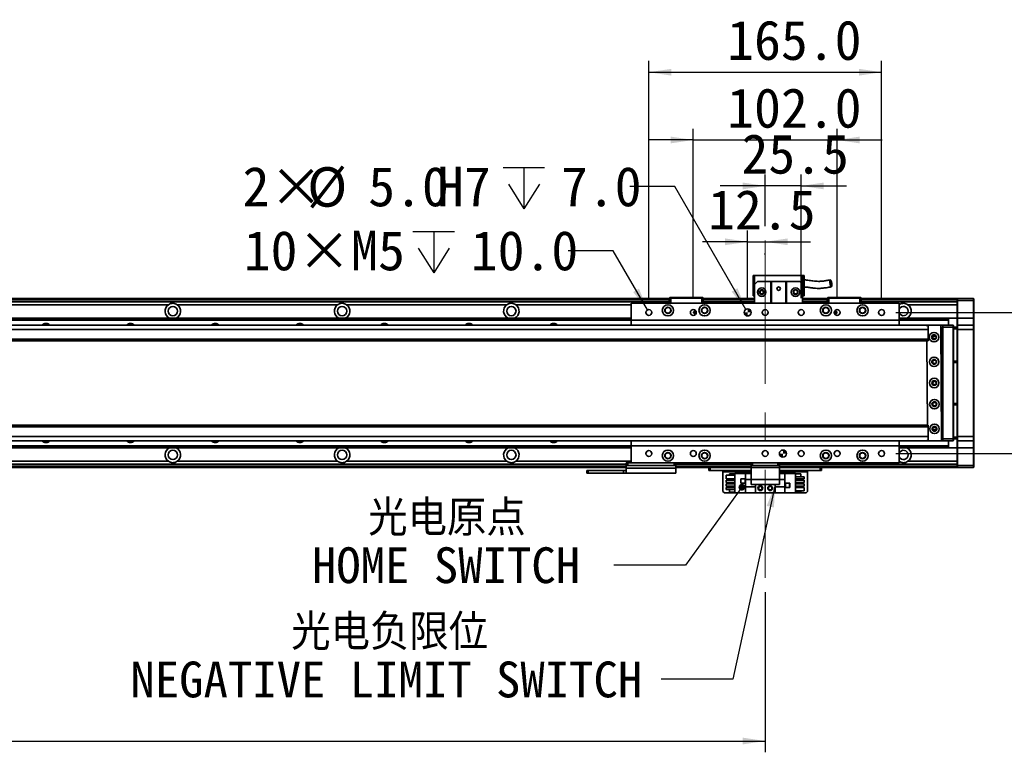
# Model space of a CAD drawing. Header units: millimetres. Extents: x 40 to 3320, y 40 to 2336.
# Tile 8 of 10: x 1868 to 2566, y 1527 to 2046. Entities that reach past the tile are written whole.
import ezdxf

# ---------------------------------------------------------------- set-up
doc = ezdxf.new("R2010")
doc.units = ezdxf.units.MM
doc.header["$LTSCALE"] = 8
doc.linetypes.add('CENTERX2', pattern=[20.32, 12.7, -2.54, 2.54, -2.54])
doc.layers.add('黑色实线', color=7, linetype='Continuous')
doc.styles.add('SLDTEXTSTYLE8', font='txt')
doc.styles.add('SLDTEXTSTYLE9', font='txt', dxfattribs={"bigfont": 'bigfont'})
doc.dimstyles.new('SLDDIMSTYLE0', dxfattribs={"dimtxt": 28, "dimasz": 16, "dimexe": 0, "dimexo": 0.0625, "dimgap": 7, "dimtad": 2, "dimdec": 1, "dimrnd": 1e-09, "dimzin": 4, "dimdsep": 46, "dimtxsty": 'SLDTEXTSTYLE8', "dimsah": 1, "dimcen": 0.09, "dimadec": 0, "dimazin": 1, "dimtfac": 1, "dimtdec": 1, "dimtmove": 0, "dimatfit": 0, "dimfxl": 0, "dimfrac": 2, "dimtolj": 1, "dimtzin": 12, "dimarcsym": 0})
doc.dimstyles.new('SLDDIMSTYLE1', dxfattribs={"dimtxt": 28, "dimasz": 16, "dimexe": 0, "dimexo": 0.0625, "dimgap": 7, "dimtad": 2, "dimdec": 1, "dimrnd": 1e-09, "dimzin": 12, "dimdsep": 46, "dimtxsty": 'SLDTEXTSTYLE8', "dimsah": 1, "dimcen": 0.09, "dimadec": 0, "dimazin": 3, "dimtfac": 1, "dimtdec": 1, "dimtmove": 0, "dimatfit": 0, "dimfxl": 0, "dimfrac": 2, "dimtolj": 1, "dimtzin": 12, "dimarcsym": 0})
doc.dimstyles.new('SLDDIMSTYLE2', dxfattribs={"dimtxt": 0.18, "dimasz": 4.8, "dimexe": 0, "dimexo": 0.0625, "dimgap": 0, "dimtad": 0, "dimtih": 1, "dimtoh": 1, "dimdec": 0, "dimrnd": 1e-09, "dimzin": 0, "dimdsep": 46, "dimtxsty": 'Standard', "dimblk1": 'DOT', "dimblk2": 'DOT', "dimsah": 1, "dimcen": 0.09, "dimadec": 0, "dimazin": 0, "dimtfac": 4.8, "dimtdec": 0, "dimtofl": 0, "dimtmove": 0, "dimatfit": 3, "dimldrblk": 'DOT', "dimfxl": 0, "dimfrac": 2, "dimtolj": 1, "dimtzin": 0, "dimarcsym": 0})
doc.dimstyles.new('SLDDIMSTYLE3', dxfattribs={"dimtxt": 0.18, "dimasz": 16, "dimexe": 0, "dimexo": 0.0625, "dimgap": 0, "dimtad": 0, "dimtih": 1, "dimtoh": 1, "dimdec": 0, "dimrnd": 1e-09, "dimzin": 0, "dimdsep": 46, "dimtxsty": 'Standard', "dimsah": 1, "dimcen": 0.09, "dimadec": 0, "dimazin": 0, "dimtfac": 16, "dimtdec": 0, "dimtofl": 0, "dimtmove": 0, "dimatfit": 3, "dimfxl": 0, "dimfrac": 2, "dimtolj": 1, "dimtzin": 0, "dimarcsym": 0})
doc.dimstyles.new('SLDDIMSTYLE4', dxfattribs={"dimtxt": 28, "dimasz": 16, "dimexe": 0, "dimexo": 0.0625, "dimgap": 7, "dimtad": 0, "dimtih": 1, "dimtoh": 1, "dimdec": 1, "dimrnd": 1e-09, "dimzin": 4, "dimdsep": 46, "dimtxsty": 'SLDTEXTSTYLE8', "dimsah": 1, "dimcen": 0, "dimadec": 0, "dimazin": 1, "dimtfac": 1, "dimtdec": 1, "dimtofl": 0, "dimtmove": 0, "dimatfit": 3, "dimfxl": 0, "dimfrac": 2, "dimtolj": 1, "dimtzin": 12, "dimarcsym": 0})
doc.dimstyles.new('SLDDIMSTYLE5', dxfattribs={"dimtxt": 28, "dimasz": 16, "dimexe": 0, "dimexo": 0.0625, "dimgap": 7, "dimtad": 0, "dimtih": 1, "dimtoh": 1, "dimdec": 1, "dimrnd": 1e-09, "dimzin": 12, "dimdsep": 46, "dimtxsty": 'SLDTEXTSTYLE8', "dimsah": 1, "dimcen": 0, "dimadec": 0, "dimazin": 3, "dimtfac": 1, "dimtdec": 1, "dimtofl": 0, "dimtmove": 0, "dimatfit": 3, "dimfxl": 0, "dimfrac": 2, "dimtolj": 1, "dimtzin": 12, "dimarcsym": 0})
doc.dimstyles.new('SLDDIMSTYLE6', dxfattribs={"dimtxt": 28, "dimasz": 16, "dimexe": 0, "dimexo": 0.0625, "dimgap": 7, "dimtad": 2, "dimdec": 1, "dimrnd": 1e-09, "dimzin": 4, "dimdsep": 46, "dimtxsty": 'SLDTEXTSTYLE8', "dimsah": 1, "dimcen": 0.09, "dimadec": 0, "dimazin": 1, "dimtfac": 1, "dimtdec": 1, "dimtofl": 0, "dimtmove": 0, "dimatfit": 3, "dimfxl": 0, "dimfrac": 2, "dimtolj": 1, "dimtzin": 12, "dimarcsym": 0})

# ---------------------------------------------------------------- blocks, each defined once
blk = doc.blocks.new('_D_11')
at = {"layer": '黑色实线'}
for p, q in [((2624.53, 1838.7), (2624.53, 1870.7)), ((2489.19, 1838.7), (2632.53, 1838.7)), ((2624.53, 1838.7), (2624.53, 1738.7)), ((2489.19, 1738.7), (2632.53, 1738.7)), ((2624.53, 1738.7), (2624.53, 1706.7))]:
    blk.add_line(p, q, dxfattribs=at)
for points in [[(2624.53, 1838.7), (2626.93, 1854.7), (2622.13, 1854.7)], [(2624.53, 1738.7), (2622.13, 1722.7), (2626.93, 1722.7)]]:
    blk.add_solid(points, dxfattribs=at)
at = {"layer": '黑色实线', "insert": (2587.79, 1744.86), "char_height": 28, "attachment_point": 1, "rotation": 90, "style": 'SLDTEXTSTYLE8'}
blk.add_mtext('100.0', dxfattribs=at)
blk = doc.blocks.new('_D_12')
at = {"layer": '黑色实线'}
for p, q in [((2384.03, 1848.86), (2384.03, 1896.79)), ((2384.03, 1888.79), (2352.03, 1888.79)), ((2384.03, 1888.79), (2396.53, 1888.79)), ((2396.53, 1888.79), (2428.53, 1888.79)), ((2396.53, 1879.49), (2396.53, 1880.79))]:
    blk.add_line(p, q, dxfattribs=at)
for points in [[(2384.03, 1888.79), (2368.03, 1891.19), (2368.03, 1886.39)], [(2396.53, 1888.79), (2412.53, 1886.39), (2412.53, 1891.19)]]:
    blk.add_solid(points, dxfattribs=at)
at = {"layer": '黑色实线', "insert": (2356.02, 1925.53), "char_height": 28, "attachment_point": 1, "style": 'SLDTEXTSTYLE8'}
blk.add_mtext('12.5', dxfattribs=at)
blk = doc.blocks.new('_D_13')
at = {"layer": '黑色实线'}
for p, q in [((2396.53, 1899.81), (2396.53, 1936.4)), ((2422.03, 1848.86), (2422.03, 1936.4)), ((2396.53, 1928.4), (2364.53, 1928.4)), ((2422.03, 1928.4), (2396.53, 1928.4)), ((2422.03, 1928.4), (2454.03, 1928.4))]:
    blk.add_line(p, q, dxfattribs=at)
for points in [[(2396.53, 1928.4), (2380.53, 1930.8), (2380.53, 1926)], [(2422.03, 1928.4), (2438.03, 1926), (2438.03, 1930.8)]]:
    blk.add_solid(points, dxfattribs=at)
at = {"layer": '黑色实线', "insert": (2379.66, 1965.14), "char_height": 28, "attachment_point": 1, "style": 'SLDTEXTSTYLE8'}
blk.add_mtext('25.5', dxfattribs=at)
blk = doc.blocks.new('_D_14')
at = {"layer": '黑色实线'}
for p, q in [((2345.53, 1848.86), (2345.53, 1968.97)), ((2447.53, 1848.86), (2447.53, 1968.97)), ((2345.53, 1960.97), (2313.53, 1960.97)), ((2345.53, 1960.97), (2447.53, 1960.97)), ((2447.53, 1960.97), (2479.53, 1960.97))]:
    blk.add_line(p, q, dxfattribs=at)
for points in [[(2345.53, 1960.97), (2329.53, 1963.37), (2329.53, 1958.57)], [(2447.53, 1960.97), (2463.53, 1958.57), (2463.53, 1963.37)]]:
    blk.add_solid(points, dxfattribs=at)
at = {"layer": '黑色实线', "insert": (2369.55, 1997.71), "char_height": 28, "attachment_point": 1, "style": 'SLDTEXTSTYLE8'}
blk.add_mtext('102.0', dxfattribs=at)
blk = doc.blocks.new('_D_15')
at = {"layer": '黑色实线'}
for p, q in [((2314.03, 1848.86), (2314.03, 2017.01)), ((2479.03, 1848.86), (2479.03, 2017.01)), ((2314.03, 2009.01), (2479.03, 2009.01))]:
    blk.add_line(p, q, dxfattribs=at)
for points in [[(2314.03, 2009.01), (2330.03, 2006.61), (2330.03, 2011.41)], [(2479.03, 2009.01), (2463.03, 2011.41), (2463.03, 2006.61)]]:
    blk.add_solid(points, dxfattribs=at)
at = {"layer": '黑色实线', "insert": (2369.55, 2045.75), "char_height": 28, "attachment_point": 1, "style": 'SLDTEXTSTYLE8'}
blk.add_mtext('165.0', dxfattribs=at)
blk = doc.blocks.new('SW_SYMBOL_HOLE_DEPTH')
at = {"layer": '黑色实线', "color": 0}
for p, q in [((0, 7000), (6400, 7000)), ((3200, 7000), (3200, 600)), ((800, 4440), (3200, 600)), ((5600, 4440), (3200, 600))]:
    blk.add_line(p, q, dxfattribs=at)
blk = doc.blocks.new('_D_18')
at = {"layer": '黑色实线'}
for p, q in [((2332.48, 1927.99), (2300.48, 1927.99)), ((2382.78, 1840.86), (2332.48, 1927.99))]:
    blk.add_line(p, q, dxfattribs=at)
blk.add_solid([(2382.78, 1840.86), (2376.86, 1855.92), (2372.7, 1853.52)], dxfattribs=at)
at = {"layer": '黑色实线', "xscale": 0.004592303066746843, "yscale": 0.004592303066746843, "zscale": 0.004592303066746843}
blk.add_blockref('SW_SYMBOL_HOLE_DEPTH', (2210.73, 1909.33), dxfattribs=at)
at = {"layer": '黑色实线', "char_height": 28, "attachment_point": 1, "style": 'SLDTEXTSTYLE8'}
for s, insert in [('2×', (2025.99, 1941.98)), ('%%c', (2071.8, 1941.7)), ('5.0', (2115.06, 1941.98)), ('H7', (2163.83, 1941.98)), ('7.0', (2251.71, 1941.98))]:
    blk.add_mtext(s, dxfattribs=dict(at, insert=insert))
blk = doc.blocks.new('_D_19')
at = {"layer": '黑色实线'}
for p, q in [((356.53, 1672.79), (356.53, 1526.9)), ((2396.53, 1640.42), (2396.53, 1526.9)), ((356.53, 1534.9), (2396.53, 1534.9))]:
    blk.add_line(p, q, dxfattribs=at)
for points in [[(356.53, 1534.9), (372.53, 1532.5), (372.53, 1537.3)], [(2396.53, 1534.9), (2380.53, 1537.3), (2380.53, 1532.5)]]:
    blk.add_solid(points, dxfattribs=at)
at = {"layer": '黑色实线', "insert": (1316.77, 1571.63), "char_height": 28, "attachment_point": 1, "style": 'SLDTEXTSTYLE8'}
blk.add_mtext('2040.0', dxfattribs=at)
blk = doc.blocks.new('_D_20')
at = {"layer": '黑色实线'}
for p, q in [((2288.74, 1882.5), (2256.74, 1882.5)), ((2312.98, 1840.51), (2288.74, 1882.5))]:
    blk.add_line(p, q, dxfattribs=at)
blk.add_solid([(2312.98, 1840.51), (2307.06, 1855.57), (2302.9, 1853.17)], dxfattribs=at)
at = {"layer": '黑色实线', "xscale": 0.004592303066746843, "yscale": 0.004592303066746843, "zscale": 0.004592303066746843}
blk.add_blockref('SW_SYMBOL_HOLE_DEPTH', (2146.77, 1863.96), dxfattribs=at)
at = {"layer": '黑色实线', "char_height": 28, "attachment_point": 1, "style": 'SLDTEXTSTYLE8'}
for s, insert in [('10×M5', (2026.79, 1896.6)), ('10.0', (2187.75, 1896.6))]:
    blk.add_mtext(s, dxfattribs=dict(at, insert=insert))
blk = doc.blocks.new('SW_NOTE_5')
at = {"layer": '黑色实线', "color": 0, "char_height": 25.4, "attachment_point": 2}
for s, insert, style in [('光电原点', (-118.25, 46.32), 'SLDTEXTSTYLE9'), ('HOME SWITCH', (-118.93, 12.74), 'SLDTEXTSTYLE8')]:
    blk.add_mtext(s, dxfattribs=dict(at, insert=insert, style=style))
blk = doc.blocks.new('_DOT')
at = {"color": 0, "linetype": 'ByBlock', "lineweight": -2}
blk.add_line((-0.5, 0), (-1, 0), dxfattribs=at)
at = {"color": 0, "linetype": 'ByBlock', "const_width": 0.5}
blk.add_lwpolyline([(-0.25, 0, 1), (0.25, 0, 1)], format="xyb", close=True, dxfattribs=at)
blk = doc.blocks.new('SW_NOTE_6')
at = {"layer": '黑色实线', "color": 0, "char_height": 25.4, "attachment_point": 2}
for s, insert, style in [('光电负限位', (-192.57, 46.11), 'SLDTEXTSTYLE9'), ('NEGATIVE LIMIT SWITCH', (-194.93, 12.52), 'SLDTEXTSTYLE8')]:
    blk.add_mtext(s, dxfattribs=dict(at, insert=insert, style=style))
blk = doc.blocks.new('SW_DOWELSYMBOL_2')
at = {"linetype": 'Continuous', "lineweight": 18}
h = blk.add_hatch(color=0, dxfattribs=at)
edge = h.paths.add_edge_path(flags=0)
edge.add_arc((0, 0), 2.5, 180, 270)
edge.add_line((0, -2.5), (0, 0))
edge.add_line((0, 0), (-2.5, 0))
h = blk.add_hatch(color=0, dxfattribs=at)
edge = h.paths.add_edge_path(flags=0)
edge.add_arc((0, 0), 2.5, 0, 90)
edge.add_line((0, 2.5), (0, 0))
edge.add_line((0, 0), (2.5, 0))
at = {"layer": '黑色实线', "color": 0}
blk.add_circle((0, 0), 2.5, dxfattribs=at)
blk = doc.blocks.new('SW_DOWELSYMBOL_3')
at = {"linetype": 'Continuous', "lineweight": 18}
h = blk.add_hatch(color=0, dxfattribs=at)
edge = h.paths.add_edge_path(flags=0)
edge.add_arc((0, 0), 2.5, 180, 270)
edge.add_line((0, -2.5), (0, 0))
edge.add_line((0, 0), (-2.5, 0))
h = blk.add_hatch(color=0, dxfattribs=at)
edge = h.paths.add_edge_path(flags=0)
edge.add_arc((0, 0), 2.5, 0, 90)
edge.add_line((0, 2.5), (0, 0))
edge.add_line((0, 0), (2.5, 0))
at = {"layer": '黑色实线', "color": 0}
blk.add_circle((0, 0), 2.5, dxfattribs=at)

msp = doc.modelspace()

# ---------------------------------------------------------------- linework, layer by layer
at = {"color": 7, "linetype": 'Continuous', "lineweight": 35}
for p, q in [((2388.03, 1865), (2389.03, 1865)), ((2388.03, 1865), (2388.03, 1850.6)), ((2389.03, 1858.6), (2389.03, 1865)), ((2389.03, 1865), (2423.03, 1865)), ((2423.03, 1865), (2424.03, 1865)), ((2423.03, 1865), (2423.03, 1858.6)), ((2424.03, 1850.6), (2424.03, 1865)), ((2391.03, 1860.6), (2389.03, 1858.6)), ((2389.03, 1858.6), (2389.03, 1845.2)), ((2391.03, 1860.6), (2400.53, 1860.6)), ((2400.53, 1845.2), (2400.53, 1860.6)), ((2400.53, 1860.6), (2401.03, 1860.6)), ((2401.03, 1860.6), (2401.03, 1845.2)), ((2411.03, 1860.6), (2401.03, 1860.6)), ((2411.03, 1845.2), (2411.03, 1860.6)), ((2411.03, 1860.6), (2411.53, 1860.6)), ((2411.53, 1860.6), (2411.53, 1845.2)), ((2411.53, 1860.6), (2421.03, 1860.6)), ((2423.03, 1858.6), (2421.03, 1860.6)), ((2423.03, 1858.6), (2423.03, 1845.2)), ((2388.03, 1850.6), (2389.03, 1850.6)), ((2423.03, 1850.6), (2424.03, 1850.6)), ((2328.53, 1848.7), (424.53, 1848.7)), ((424.53, 1848.5), (2328.53, 1848.5)), ((424.53, 1848.3), (2328.53, 1848.3)), ((2328.53, 1848.2), (424.53, 1848.2)), ((2328.53, 1846.19), (424.53, 1846.19)), ((1973.36, 1844.19), (1859.7, 1844.19)), ((2093.36, 1844.19), (1979.7, 1844.19)), ((2213.36, 1844.19), (2099.7, 1844.19)), ((2491.53, 1845.2), (2301.53, 1845.2)), ((2301.53, 1845.2), (2301.53, 1833.2)), ((2328.53, 1848.9), (2328.83, 1849.2)), ((2328.53, 1845.2), (2328.53, 1848.9)), ((2329.53, 1848.9), (2328.53, 1848.9)), ((2328.83, 1849.2), (2329.65, 1849.2)), ((2329.53, 1848.9), (2329.65, 1849.2)), ((2351.53, 1848.9), (2329.53, 1848.9)), ((2329.53, 1848.9), (2329.53, 1845.2)), ((2329.65, 1849.2), (2351.41, 1849.2)), ((2351.41, 1849.2), (2352.23, 1849.2)), ((2351.53, 1848.9), (2351.41, 1849.2)), ((2351.53, 1845.2), (2351.53, 1848.9)), ((2352.53, 1848.9), (2351.53, 1848.9)), ((2352.23, 1849.2), (2352.53, 1848.9)), ((2352.53, 1848.9), (2352.53, 1845.2)), ((2389.03, 1848.7), (2352.53, 1848.7)), ((2352.53, 1848.5), (2389.03, 1848.5)), ((2352.53, 1848.3), (2389.03, 1848.3)), ((2389.03, 1848.2), (2352.53, 1848.2)), ((2389.03, 1846.19), (2352.53, 1846.19)), ((2440.53, 1848.7), (2423.03, 1848.7)), ((2423.03, 1848.5), (2440.53, 1848.5)), ((2423.03, 1848.3), (2440.53, 1848.3)), ((2440.53, 1848.2), (2423.03, 1848.2)), ((2440.53, 1846.19), (2423.03, 1846.19)), ((2440.53, 1848.9), (2440.83, 1849.2)), ((2440.53, 1845.2), (2440.53, 1848.9)), ((2441.53, 1848.9), (2440.53, 1848.9)), ((2440.83, 1849.2), (2441.65, 1849.2)), ((2441.53, 1848.9), (2441.65, 1849.2)), ((2441.53, 1848.9), (2441.53, 1845.2)), ((2463.53, 1848.9), (2441.53, 1848.9)), ((2441.65, 1849.2), (2463.41, 1849.2)), ((2463.53, 1848.9), (2463.41, 1849.2)), ((2463.41, 1849.2), (2464.23, 1849.2)), ((2463.53, 1845.2), (2463.53, 1848.9)), ((2464.53, 1848.9), (2463.53, 1848.9)), ((2464.23, 1849.2), (2464.53, 1848.9)), ((2464.53, 1848.9), (2464.53, 1845.2)), ((2532.53, 1848.7), (2464.53, 1848.7)), ((2532.53, 1848.2), (2464.53, 1848.2)), ((2532.53, 1846.19), (2464.53, 1846.19)), ((2491.53, 1845.2), (2491.53, 1833.2)), ((2532.53, 1844.19), (2497.7, 1844.19)), ((2532.53, 1848.7), (2532.53, 1848.4)), ((2532.53, 1848.4), (2532.83, 1848.7)), ((2532.53, 1847.2), (2532.53, 1848.4)), ((2532.53, 1847.2), (2532.83, 1847.2)), ((2532.53, 1834.7), (2532.53, 1847.2)), ((2532.83, 1848.7), (2532.83, 1847.2)), ((2532.83, 1848.7), (2544.23, 1848.7)), ((2544.23, 1847.2), (2532.83, 1847.2)), ((2532.83, 1847.2), (2532.83, 1834.7)), ((2544.23, 1847.2), (2544.23, 1848.7)), ((2544.23, 1848.7), (2544.53, 1848.4)), ((2544.23, 1847.2), (2544.53, 1847.2)), ((2544.23, 1834.7), (2544.23, 1847.2)), ((2544.53, 1848.4), (2544.53, 1847.2)), ((2544.53, 1847.2), (2544.53, 1834.7)), ((2512.03, 1829.7), (241.03, 1829.7)), ((451.53, 1834.69), (2301.53, 1834.69)), ((451.53, 1834.4), (2301.53, 1834.4)), ((451.53, 1833.5), (2301.53, 1833.5)), ((451.53, 1833.21), (2301.53, 1833.21)), ((2491.53, 1833.2), (2301.53, 1833.2)), ((2301.53, 1833.2), (2301.53, 1829.7)), ((2491.53, 1835.09), (2492.25, 1834.69)), ((2491.53, 1834.69), (2526.53, 1834.69)), ((2491.53, 1834.4), (2526.53, 1834.4)), ((2491.53, 1833.5), (2526.53, 1833.5)), ((2491.53, 1833.21), (2526.53, 1833.21)), ((2491.53, 1833.2), (2491.53, 1829.7)), ((2511.63, 1829.67), (2511.14, 1829.17)), ((2511.14, 1829.17), (2511.14, 1829.06)), ((2520.63, 1829.72), (2511.63, 1829.67)), ((2512.03, 1829.7), (2512.03, 1829.67)), ((2512.03, 1829.06), (2512.03, 1826.7)), ((2512.33, 1829.7), (2512.31, 1829.67)), ((2512.33, 1829.67), (2512.33, 1829.7)), ((2512.33, 1829.7), (2516.33, 1829.7)), ((2521.14, 1829.22), (2520.63, 1829.72)), ((2520.66, 1829.7), (2522.53, 1829.7)), ((2522.53, 1829.4), (2520.96, 1829.4)), ((2521.57, 1748.22), (2521.14, 1829.22)), ((2522.53, 1828.2), (2522.53, 1829.7)), ((2522.53, 1829.7), (2529.73, 1829.7)), ((2532.53, 1834.69), (2526.53, 1834.69)), ((2526.53, 1834.69), (2526.53, 1834.4)), ((2526.53, 1834.4), (2526.53, 1833.5)), ((2526.53, 1833.5), (2526.53, 1833.21)), ((2526.53, 1833.21), (2526.53, 1829.7)), ((2529.73, 1828.2), (2529.73, 1829.7)), ((2530.03, 1829.4), (2529.73, 1829.7)), ((2530.03, 1829.4), (2530.03, 1828.2)), ((2532.53, 1834.7), (2532.83, 1834.7)), ((2532.53, 1829.4), (2532.53, 1834.7)), ((2532.83, 1829.7), (2532.53, 1829.4)), ((2532.53, 1826.7), (2532.53, 1829.4)), ((2532.83, 1834.7), (2532.83, 1829.7)), ((2532.83, 1834.7), (2544.23, 1834.7)), ((2532.83, 1829.7), (2532.83, 1826.7)), ((2532.83, 1829.7), (2544.23, 1829.7)), ((2544.23, 1829.7), (2544.23, 1834.7)), ((2544.23, 1834.7), (2544.53, 1834.7)), ((2544.23, 1826.7), (2544.23, 1829.7)), ((2544.23, 1829.7), (2544.53, 1829.4)), ((2544.53, 1834.7), (2544.53, 1829.4)), ((2544.53, 1829.4), (2544.53, 1826.7)), ((2512.03, 1826.7), (241.03, 1826.7)), ((2512.03, 1826.7), (2512.03, 1819.7)), ((2516.53, 1822.8), (2516.82, 1822.77)), ((2522.03, 1827.7), (2521.15, 1827.7)), ((2522.03, 1749.7), (2522.03, 1827.7)), ((2529.73, 1828.2), (2522.53, 1828.2)), ((2522.53, 1749.2), (2522.53, 1828.2)), ((2529.73, 1749.2), (2529.73, 1828.2)), ((2530.03, 1828.2), (2529.73, 1828.2)), ((2530.03, 1828.2), (2530.03, 1749.2)), ((2530.03, 1828.2), (2532.53, 1828.2)), ((2532.53, 1827.2), (2530.03, 1827.2)), ((2532.83, 1826.7), (2532.53, 1826.7)), ((2532.53, 1750.7), (2532.53, 1826.7)), ((2544.23, 1826.7), (2532.83, 1826.7)), ((2532.83, 1826.7), (2532.83, 1750.7)), ((2544.23, 1750.7), (2544.23, 1826.7)), ((2544.23, 1826.7), (2544.53, 1826.7)), ((2544.53, 1826.7), (2544.53, 1750.7)), ((2512.03, 1819.7), (241.03, 1819.7)), ((241.03, 1818.7), (2512.03, 1818.7)), ((2511.19, 1818.7), (2511.52, 1758.7)), ((2512.03, 1819.7), (2512.03, 1818.7)), ((2517.68, 1821.7), (2515.38, 1821.7)), ((2516.53, 1805.3), (2517.04, 1805.21)), ((2530.03, 1804.2), (2532.53, 1804.2)), ((2532.53, 1803.2), (2530.03, 1803.2)), ((2530.03, 1774.2), (2532.53, 1774.2)), ((2532.53, 1773.2), (2530.03, 1773.2)), ((2512.03, 1758.7), (241.03, 1758.7)), ((2512.03, 1757.7), (241.03, 1757.7)), ((2512.03, 1758.7), (2512.03, 1757.7)), ((2512.03, 1757.7), (2512.03, 1750.7)), ((2515.38, 1755.7), (2517.68, 1755.7)), ((2512.03, 1750.7), (241.03, 1750.7)), ((2512.03, 1747.7), (241.03, 1747.7)), ((2301.53, 1747.7), (2301.53, 1744.2)), ((2491.53, 1747.7), (2491.53, 1744.2)), ((2511.57, 1748.33), (2511.57, 1748.17)), ((2511.57, 1748.17), (2512.08, 1747.67)), ((2512.03, 1750.7), (2512.03, 1748.33)), ((2512.03, 1747.72), (2512.03, 1747.7)), ((2512.08, 1747.67), (2521.08, 1747.72)), ((2522.53, 1747.7), (2516.55, 1747.7)), ((2521.08, 1747.72), (2521.57, 1748.22)), ((2521.35, 1748), (2522.53, 1748)), ((2521.56, 1749.7), (2522.03, 1749.7)), ((2522.53, 1749.2), (2529.73, 1749.2)), ((2522.53, 1747.7), (2522.53, 1749.2)), ((2529.73, 1747.7), (2522.53, 1747.7)), ((2526.53, 1747.7), (2526.53, 1744.19)), ((2530.03, 1749.2), (2529.73, 1749.2)), ((2529.73, 1747.7), (2529.73, 1749.2)), ((2530.03, 1748), (2529.73, 1747.7)), ((2530.03, 1750.2), (2532.53, 1750.2)), ((2530.03, 1749.2), (2530.03, 1748)), ((2532.53, 1749.2), (2530.03, 1749.2)), ((2532.83, 1750.7), (2532.53, 1750.7)), ((2532.53, 1748), (2532.53, 1750.7)), ((2532.83, 1747.7), (2532.53, 1748)), ((2532.53, 1742.7), (2532.53, 1748)), ((2532.83, 1750.7), (2544.23, 1750.7)), ((2532.83, 1750.7), (2532.83, 1747.7)), ((2544.23, 1747.7), (2532.83, 1747.7)), ((2532.83, 1747.7), (2532.83, 1742.7)), ((2544.23, 1750.7), (2544.53, 1750.7)), ((2544.23, 1747.7), (2544.23, 1750.7)), ((2544.23, 1747.7), (2544.53, 1748)), ((2544.23, 1742.7), (2544.23, 1747.7)), ((2544.53, 1750.7), (2544.53, 1748)), ((2544.53, 1748), (2544.53, 1742.7)), ((451.53, 1744.19), (2301.53, 1744.19)), ((451.53, 1743.89), (2301.53, 1743.89)), ((451.53, 1742.99), (2301.53, 1742.99)), ((451.53, 1742.7), (2301.53, 1742.7)), ((2491.53, 1744.2), (2301.53, 1744.2)), ((2301.53, 1744.2), (2301.53, 1732.2)), ((2491.53, 1744.2), (2491.53, 1732.2)), ((2491.53, 1744.19), (2526.53, 1744.19)), ((2491.53, 1743.89), (2526.53, 1743.89)), ((2491.53, 1742.99), (2526.53, 1742.99)), ((2491.53, 1742.31), (2492.25, 1742.7)), ((2491.53, 1742.7), (2526.53, 1742.7)), ((2526.53, 1744.19), (2526.53, 1743.89)), ((2526.53, 1743.89), (2526.53, 1742.99)), ((2526.53, 1742.99), (2526.53, 1742.7)), ((2532.53, 1742.7), (2526.53, 1742.7)), ((2532.83, 1742.7), (2532.53, 1742.7)), ((2532.53, 1730.2), (2532.53, 1742.7)), ((2532.83, 1742.7), (2544.23, 1742.7)), ((2532.83, 1742.7), (2532.83, 1730.2)), ((2544.53, 1742.7), (2544.23, 1742.7)), ((2544.23, 1730.2), (2544.23, 1742.7)), ((2544.53, 1742.7), (2544.53, 1730.2)), ((1973.36, 1733.2), (1859.7, 1733.2)), ((2093.36, 1733.2), (1979.7, 1733.2)), ((2213.36, 1733.2), (2099.7, 1733.2)), ((2298.03, 1730.2), (2298.03, 1732.2)), ((2298.03, 1732.2), (2299.03, 1732.2)), ((2299.03, 1732.2), (2299.03, 1730.2)), ((2299.03, 1732.2), (2301.53, 1732.2)), ((2491.53, 1732.2), (2301.53, 1732.2)), ((2332.03, 1730.2), (2332.03, 1732.2)), ((2333.03, 1732.2), (2333.03, 1730.2)), ((2386.53, 1730.2), (2386.53, 1732.2)), ((2387.53, 1732.2), (2387.53, 1730.2)), ((2405.53, 1730.2), (2405.53, 1732.2)), ((2406.53, 1732.2), (2406.53, 1730.2)), ((2532.53, 1733.2), (2497.7, 1733.2)), ((2298.03, 1731.2), (457.03, 1731.2)), ((2298.03, 1728.7), (457.03, 1728.7)), ((2270.03, 1724.7), (2270.03, 1726.7)), ((2270.03, 1726.7), (2271.03, 1726.7)), ((2271.03, 1724.7), (2270.03, 1724.7)), ((2271.03, 1726.7), (2271.03, 1724.7)), ((2271.03, 1726.7), (2296.03, 1726.7)), ((2271.03, 1724.7), (2296.03, 1724.7)), ((2296.03, 1724.7), (2296.03, 1726.7)), ((2296.03, 1726.7), (2298.03, 1726.7)), ((2298.03, 1724.7), (2296.03, 1724.7)), ((2299.03, 1730.2), (2298.03, 1730.2)), ((2298.03, 1728.36), (2298.03, 1730.2)), ((2298.03, 1728.36), (2333.03, 1728.36)), ((2298.03, 1724.7), (2298.03, 1728.36)), ((2333.03, 1724.7), (2298.03, 1724.7)), ((2299.03, 1730.2), (2332.03, 1730.2)), ((2333.03, 1730.2), (2332.03, 1730.2)), ((2386.53, 1731.2), (2333.03, 1731.2)), ((2333.03, 1730.2), (2333.03, 1728.36)), ((2386.53, 1728.7), (2333.03, 1728.7)), ((2333.03, 1728.36), (2333.03, 1724.7)), ((2356.53, 1726.7), (2356.53, 1728.7)), ((2357.53, 1726.7), (2356.53, 1726.7)), ((2357.53, 1728.7), (2357.53, 1726.7)), ((2386.53, 1726.7), (2357.53, 1726.7)), ((2366.53, 1726.7), (2366.53, 1725.7)), ((2366.53, 1711.9), (2366.53, 1725.7)), ((2375.03, 1710.9), (2375.03, 1724.5)), ((2375.03, 1724.5), (2382.58, 1724.5)), ((2382.58, 1724.5), (2382.58, 1720.2)), ((2386.53, 1724.5), (2382.58, 1724.5)), ((2387.53, 1730.2), (2386.53, 1730.2)), ((2386.53, 1728.7), (2386.53, 1730.2)), ((2406.53, 1728.7), (2386.53, 1728.7)), ((2386.53, 1728.7), (2386.53, 1720.2)), ((2405.53, 1730.2), (2387.53, 1730.2)), ((2406.53, 1730.2), (2405.53, 1730.2)), ((2532.53, 1731.2), (2406.53, 1731.2)), ((2406.53, 1730.2), (2406.53, 1728.7)), ((2532.53, 1728.7), (2406.53, 1728.7)), ((2406.53, 1728.7), (2406.53, 1720.2)), ((2435.53, 1726.7), (2406.53, 1726.7)), ((2410.48, 1724.5), (2406.53, 1724.5)), ((2410.48, 1720.2), (2410.48, 1724.5)), ((2418.03, 1724.5), (2410.48, 1724.5)), ((2418.03, 1724.5), (2418.03, 1710.9)), ((2426.53, 1725.7), (2426.53, 1726.7)), ((2426.53, 1725.7), (2426.53, 1711.9)), ((2435.53, 1726.7), (2435.53, 1728.7)), ((2436.53, 1726.7), (2435.53, 1726.7)), ((2436.53, 1728.7), (2436.53, 1726.7)), ((2532.83, 1730.2), (2532.53, 1730.2)), ((2532.53, 1729), (2532.53, 1730.2)), ((2532.53, 1729), (2532.53, 1728.7)), ((2532.83, 1728.7), (2532.53, 1729)), ((2532.83, 1730.2), (2544.23, 1730.2)), ((2532.83, 1730.2), (2532.83, 1728.7)), ((2544.23, 1728.7), (2532.83, 1728.7)), ((2544.53, 1730.2), (2544.23, 1730.2)), ((2544.23, 1728.7), (2544.23, 1730.2)), ((2544.53, 1729), (2544.23, 1728.7)), ((2544.53, 1730.2), (2544.53, 1729)), ((2368.83, 1720.76), (2368.83, 1723.26)), ((2368.83, 1723.26), (2375.03, 1723.26)), ((2368.83, 1720.76), (2375.03, 1720.76)), ((2368.83, 1718.22), (2368.83, 1719.72)), ((2368.83, 1719.72), (2375.03, 1719.72)), ((2368.83, 1718.22), (2375.03, 1718.22)), ((2371.23, 1723.26), (2371.23, 1724.2)), ((2371.23, 1724.2), (2375.03, 1724.2)), ((2371.23, 1719.72), (2371.23, 1720.76)), ((2371.23, 1717.18), (2371.23, 1718.22)), ((2382.33, 1720.8), (2379.13, 1720.8)), ((2379.13, 1720.8), (2379.13, 1717.6)), ((2379.13, 1717.6), (2382.33, 1717.6)), ((2379.23, 1720.7), (2379.23, 1717.7)), ((2382.23, 1720.7), (2379.23, 1720.7)), ((2379.23, 1717.7), (2382.23, 1717.7)), ((2382.23, 1717.7), (2382.23, 1720.7)), ((2382.33, 1717.6), (2382.33, 1720.8)), ((2386.53, 1720.2), (2382.58, 1720.2)), ((2382.58, 1715.2), (2382.58, 1720.2)), ((2386.53, 1720.2), (2406.53, 1720.2)), ((2386.53, 1716.7), (2386.53, 1720.2)), ((2410.48, 1720.2), (2406.53, 1720.2)), ((2406.53, 1720.2), (2406.53, 1716.7)), ((2410.48, 1720.2), (2410.48, 1715.2)), ((2413.93, 1717.8), (2410.73, 1717.8)), ((2410.73, 1717.8), (2410.73, 1714.6)), ((2410.83, 1717.7), (2410.83, 1714.7)), ((2413.83, 1717.7), (2410.83, 1717.7)), ((2413.83, 1714.7), (2413.83, 1717.7)), ((2413.93, 1714.6), (2413.93, 1717.8)), ((2421.83, 1724.2), (2418.03, 1724.2)), ((2424.23, 1722.26), (2418.03, 1722.26)), ((2424.23, 1720.76), (2418.03, 1720.76)), ((2424.23, 1719.72), (2418.03, 1719.72)), ((2424.23, 1718.22), (2418.03, 1718.22)), ((2421.83, 1724.2), (2421.83, 1722.26)), ((2421.83, 1720.76), (2421.83, 1719.72)), ((2421.83, 1718.22), (2421.83, 1717.18)), ((2424.23, 1722.26), (2424.23, 1720.76)), ((2424.23, 1719.72), (2424.23, 1718.22)), ((2366.53, 1711.9), (2367.53, 1710.9)), ((2375.03, 1710.9), (2367.53, 1710.9)), ((2368.83, 1717.18), (2375.03, 1717.18)), ((2368.83, 1715.68), (2368.83, 1717.18)), ((2368.83, 1715.68), (2375.03, 1715.68)), ((2368.83, 1714.64), (2375.03, 1714.64)), ((2368.83, 1713.14), (2368.83, 1714.64)), ((2368.83, 1713.14), (2375.03, 1713.14)), ((2371.23, 1714.64), (2371.23, 1715.68)), ((2371.23, 1711.2), (2371.23, 1713.14)), ((2371.23, 1711.2), (2375.03, 1711.2)), ((2375.03, 1710.9), (2382.58, 1710.9)), ((2382.58, 1715.2), (2389.53, 1715.2)), ((2382.58, 1715.2), (2382.58, 1710.9)), ((2382.58, 1710.9), (2389.53, 1710.9)), ((2406.53, 1716.7), (2386.53, 1716.7)), ((2389.53, 1716.7), (2389.53, 1715.2)), ((2389.53, 1710.9), (2389.53, 1715.2)), ((2396.53, 1710.9), (2389.53, 1710.9)), ((2396.53, 1716.7), (2396.53, 1710.9)), ((2396.53, 1710.9), (2403.53, 1710.9)), ((2403.53, 1715.2), (2403.53, 1716.7)), ((2403.53, 1715.2), (2410.48, 1715.2)), ((2403.53, 1715.2), (2403.53, 1710.9)), ((2403.53, 1710.9), (2410.48, 1710.9)), ((2410.48, 1710.9), (2410.48, 1715.2)), ((2418.03, 1710.9), (2410.48, 1710.9)), ((2410.73, 1714.6), (2413.93, 1714.6)), ((2410.83, 1714.7), (2413.83, 1714.7)), ((2424.23, 1717.18), (2418.03, 1717.18)), ((2424.23, 1715.68), (2418.03, 1715.68)), ((2424.23, 1714.64), (2418.03, 1714.64)), ((2424.23, 1712.14), (2418.03, 1712.14)), ((2421.83, 1711.2), (2418.03, 1711.2)), ((2425.53, 1710.9), (2418.03, 1710.9)), ((2421.83, 1715.68), (2421.83, 1714.64)), ((2421.83, 1712.14), (2421.83, 1711.2)), ((2424.23, 1717.18), (2424.23, 1715.68)), ((2424.23, 1714.64), (2424.23, 1712.14)), ((2425.53, 1710.9), (2426.53, 1711.9))]:
    msp.add_line(p, q, dxfattribs=at)
at = {"color": 8, "linetype": 'Continuous', "lineweight": 35}
for p, q in [((2328.53, 1847.7), (424.53, 1847.7)), ((2301.53, 1844.19), (2219.7, 1844.19)), ((2389.03, 1847.7), (2352.53, 1847.7)), ((2440.53, 1847.7), (2423.03, 1847.7)), ((2532.53, 1847.7), (2464.53, 1847.7)), ((2301.53, 1733.2), (2219.7, 1733.2)), ((2298.03, 1729.7), (457.03, 1729.7)), ((2386.53, 1729.7), (2333.03, 1729.7)), ((2366.53, 1725.7), (2386.53, 1725.7)), ((2532.53, 1729.7), (2406.53, 1729.7)), ((2406.53, 1725.7), (2426.53, 1725.7))]:
    msp.add_line(p, q, dxfattribs=at)
at = {"color": 7, "linetype": 'Continuous', "lineweight": 35, "flags": 128}
msp.add_lwpolyline([(2516.53, 1790.3), (2517.14, 1790.17), (2517.38, 1790.05)], dxfattribs=at)
at = {"color": 7, "linetype": 'Continuous', "lineweight": 35}
for centre, radius in [((2394.03, 1853.1), 3), ((2394.03, 1853.1), 1.7), ((2394.03, 1853.1), 1.6), ((2406.03, 1855.6), 1.25), ((2418.03, 1853.1), 3), ((2418.03, 1853.1), 1.7), ((2418.03, 1853.1), 1.6), ((1976.53, 1839.7), 3.3), ((2096.53, 1839.7), 3.3), ((2216.53, 1839.7), 3.3), ((2327.53, 1840.2), 4), ((2353.53, 1840.2), 4), ((2439.53, 1840.2), 4), ((2465.53, 1840.2), 4), ((2314.03, 1838.7), 2.1), ((2327.53, 1840.2), 2.25), ((2327.53, 1840.2), 2), ((2345.53, 1838.7), 2.1), ((2353.53, 1840.2), 2.25), ((2353.53, 1840.2), 2), ((2384.03, 1838.7), 2.5), ((2396.53, 1838.7), 2.1), ((2422.03, 1838.7), 2.1), ((2439.53, 1840.2), 2.25), ((2439.53, 1840.2), 2), ((2447.53, 1838.7), 2.1), ((2465.53, 1840.2), 2.25), ((2465.53, 1840.2), 2), ((2479.03, 1838.7), 2.1), ((2516.18, 1821.19), 3.36), ((2516.18, 1821.19), 1.7), ((2516.53, 1821.2), 1.25), ((2516.27, 1803.69), 3.36), ((2516.27, 1803.69), 1.7), ((2516.53, 1803.7), 1.25), ((2516.36, 1788.7), 3.36), ((2516.36, 1788.7), 1.7), ((2516.53, 1788.7), 1.25), ((2516.44, 1773.7), 3.36), ((2516.44, 1773.7), 1.7), ((2516.53, 1773.7), 1.6), ((2516.53, 1773.7), 1.25), ((2516.53, 1756.2), 3.36), ((2516.53, 1756.2), 1.7), ((2516.53, 1756.2), 1.6), ((2516.53, 1756.2), 1.25), ((1976.53, 1737.7), 3.3), ((2096.53, 1737.7), 3.3), ((2216.53, 1737.7), 3.3), ((2314.03, 1738.7), 2.1), ((2327.53, 1737.2), 4), ((2327.53, 1737.2), 2.25), ((2327.53, 1737.2), 2), ((2345.53, 1738.7), 2.1), ((2353.53, 1737.2), 4), ((2353.53, 1737.2), 2.25), ((2353.53, 1737.2), 2), ((2396.53, 1738.7), 2.1), ((2409.03, 1738.7), 2.5), ((2422.03, 1738.7), 2.1), ((2439.53, 1737.2), 4), ((2439.53, 1737.2), 2.25), ((2439.53, 1737.2), 2), ((2447.53, 1738.7), 2.1), ((2465.53, 1737.2), 4), ((2465.53, 1737.2), 2.25), ((2465.53, 1737.2), 2), ((2479.03, 1738.7), 2.1), ((2393.03, 1714.2), 1.75), ((2393.03, 1714.2), 1.25), ((2400.03, 1714.2), 1.75), ((2400.03, 1714.2), 1.25)]:
    msp.add_circle(centre, radius, dxfattribs=at)
for centre, radius, start, end in [((1976.53, 1839.7), 5.5, 125.18979, 245.50882), ((1976.53, 1839.7), 5.5, 294.49118, 54.81021), ((2096.53, 1839.7), 5.5, 125.18979, 245.50882), ((2096.53, 1839.7), 5.5, 294.49118, 54.81021), ((2216.53, 1839.7), 5.5, 125.18979, 245.50882), ((2216.53, 1839.7), 5.5, 294.49118, 54.81021), ((2494.53, 1839.7), 3.3, 0, 155.38002), ((2494.53, 1839.7), 5.5, 294.49118, 54.81021), ((2494.53, 1839.7), 3.3, 204.61998, 0), ((1886.53, 1827.19), 3.75, 41.91572, 138.08428), ((1946.53, 1827.19), 3.75, 41.91572, 138.08428), ((2006.53, 1827.19), 3.75, 41.91572, 138.08428), ((2066.53, 1827.19), 3.75, 41.91572, 138.08428), ((2126.53, 1827.19), 3.75, 41.91572, 138.08428), ((2186.53, 1827.19), 3.75, 41.91572, 138.08428), ((2246.53, 1827.19), 3.75, 41.91572, 138.08428), ((2516.53, 1821.2), 1.6, 90, 280.8667), ((2516.53, 1803.7), 1.6, 90, 289.0593), ((2516.53, 1788.7), 1.6, 90, 302.53732), ((1886.53, 1750.2), 3.75, 221.91572, 318.08428), ((1946.53, 1750.2), 3.75, 221.91572, 318.08428), ((2006.53, 1750.2), 3.75, 221.91572, 318.08428), ((2066.53, 1750.2), 3.75, 221.91572, 318.08428), ((2126.53, 1750.2), 3.75, 221.91572, 318.08428), ((2186.53, 1750.2), 3.75, 221.91572, 318.08428), ((2246.53, 1750.2), 3.75, 221.91572, 318.08428), ((1976.53, 1737.7), 5.5, 114.49118, 234.81021), ((1976.53, 1737.7), 5.5, 305.18979, 65.50882), ((2096.53, 1737.7), 5.5, 114.49118, 234.81021), ((2096.53, 1737.7), 5.5, 305.18979, 65.50882), ((2216.53, 1737.7), 5.5, 114.49118, 234.81021), ((2216.53, 1737.7), 5.5, 305.18979, 65.50882), ((2494.53, 1737.7), 3.3, 0, 155.38002), ((2494.53, 1737.7), 5.5, 305.18979, 65.50882), ((2494.53, 1737.7), 3.3, 204.61998, 0)]:
    msp.add_arc(centre, radius, start, end, dxfattribs=at)
for points, knots in [([(2442.77, 1861.75), (2441.73, 1861.58), (2439.91, 1861.29), (2437.53, 1860.92), (2435.72, 1860.78), (2434.13, 1860.75), (2432.36, 1860.83), (2430.51, 1861.05), (2428.61, 1861.34), (2427.09, 1861.56), (2425.67, 1861.69), (2424.73, 1861.75), (2424.17, 1861.72), (2424.03, 1861.72)], [0, 0, 0, 0, 0.172824, 0.3012115, 0.3945091, 0.4621947, 0.5503057, 0.6704455, 0.7542687, 0.8531365, 0.9125023, 0.9778912, 1, 1, 1, 1]), ([(2442.39, 1860.59), (2442.42, 1860.83), (2442.47, 1861.33), (2442.65, 1861.74), (2442.87, 1861.78), (2443.1, 1861.5), (2443.32, 1860.99), (2443.5, 1860.29), (2443.64, 1859.49), (2443.72, 1858.65), (2443.73, 1857.87), (2443.65, 1857.25), (2443.51, 1856.86), (2443.31, 1856.77), (2443.11, 1856.87), (2442.92, 1857.22), (2442.75, 1857.75), (2442.6, 1858.48), (2442.49, 1859.23), (2442.42, 1859.77), (2442.39, 1860.03), (2442.38, 1860.12), (2442.38, 1860.14), (2442.38, 1860.21), (2442.38, 1860.37), (2442.39, 1860.5), (2442.39, 1860.59)], [0, 0, 0, 0, 0.064817, 0.129778, 0.189733, 0.24262, 0.294415, 0.346244, 0.398724, 0.4522, 0.506601, 0.561452, 0.616051, 0.669773, 0.727071, 0.765376, 0.803692, 0.858909, 0.914229, 0.949554, 0.964002, 0.964851, 0.965759, 0.96871, 0.980528, 1, 1, 1, 1]), ([(2393.82, 1851.97), (2393.69, 1851.99), (2393.43, 1852.03), (2393.09, 1852.25), (2392.83, 1852.57), (2392.68, 1852.98), (2392.67, 1853.42), (2392.81, 1853.86), (2393.06, 1854.23), (2393.31, 1854.39), (2393.42, 1854.47)], [0, 0, 0, 0, 0.115318, 0.231213, 0.351748, 0.476984, 0.606496, 0.740211, 0.878337, 1, 1, 1, 1]), ([(2394.03, 1851.95), (2394.03, 1851.95), (2394.15, 1851.95), (2394.39, 1851.99), (2394.71, 1852.14), (2394.96, 1852.39), (2395.13, 1852.7), (2395.2, 1853.05), (2395.16, 1853.4), (2395.01, 1853.73), (2394.78, 1853.99), (2394.48, 1854.18), (2394.13, 1854.26), (2393.78, 1854.24), (2393.45, 1854.11), (2393.17, 1853.89), (2392.97, 1853.59), (2392.87, 1853.25), (2392.88, 1852.9), (2392.99, 1852.56), (2393.2, 1852.28), (2393.48, 1852.06), (2393.7, 1852), (2393.82, 1851.97)], [0, 0, 0, 0, 0.0017067, 0.051621, 0.1015449, 0.1514463, 0.2013616, 0.2512838, 0.3012004, 0.3511202, 0.4010217, 0.4509376, 0.5008693, 0.5507743, 0.6006876, 0.6505898, 0.7005149, 0.7504355, 0.8003482, 0.8502581, 0.9001876, 0.9501049, 1, 1, 1, 1]), ([(2394.64, 1854.47), (2394.77, 1854.38), (2395.04, 1854.19), (2395.3, 1853.77), (2395.4, 1853.29), (2395.34, 1852.82), (2395.13, 1852.42), (2394.81, 1852.13), (2394.49, 1851.99), (2394.3, 1851.97), (2394.24, 1851.97)], [0, 0, 0, 0, 0.140802, 0.288056, 0.430429, 0.567933, 0.700586, 0.828468, 0.951592, 1, 1, 1, 1]), ([(2417.9, 1851.96), (2417.85, 1851.97), (2417.65, 1851.97), (2417.33, 1852.08), (2416.98, 1852.35), (2416.75, 1852.74), (2416.65, 1853.2), (2416.73, 1853.68), (2416.97, 1854.12), (2417.24, 1854.36), (2417.4, 1854.46), (2417.42, 1854.47)], [0, 0, 0, 0, 0.048829, 0.168037, 0.291919, 0.420542, 0.553963, 0.692173, 0.834938, 0.981904, 1, 1, 1, 1]), ([(2417.82, 1851.97), (2417.69, 1852), (2417.44, 1852.08), (2417.17, 1852.31), (2417, 1852.56), (2416.9, 1852.83), (2416.87, 1853.04), (2416.88, 1853.17), (2416.88, 1853.2), (2416.88, 1853.2), (2416.88, 1853.2), (2416.88, 1853.2), (2416.88, 1853.2), (2416.88, 1853.2)], [0, 0, 0, 0, 0.2369714, 0.4416841, 0.6142709, 0.7545293, 0.9380837, 0.9829683, 0.9897858, 0.9952038, 0.9975519, 0.9997681, 1, 1, 1, 1]), ([(2418.24, 1851.97), (2418.38, 1851.99), (2418.66, 1852.04), (2419.01, 1852.29), (2419.26, 1852.64), (2419.39, 1853.05), (2419.38, 1853.48), (2419.24, 1853.88), (2418.99, 1854.23), (2418.75, 1854.39), (2418.64, 1854.47)], [0, 0, 0, 0, 0.124782, 0.249847, 0.37485, 0.499847, 0.624835, 0.749827, 0.874821, 1, 1, 1, 1]), ([(2424.03, 1856.71), (2424.4, 1856.73), (2425.29, 1856.76), (2426.66, 1856.58), (2428.07, 1856.38), (2429.35, 1856.19), (2430.45, 1856.04), (2431.4, 1855.94), (2432.65, 1855.83), (2434.48, 1855.75), (2437.08, 1855.85), (2440.08, 1856.27), (2442.21, 1856.62), (2443.34, 1856.8)], [0, 0, 0, 0, 0.056163, 0.135046, 0.209375, 0.275822, 0.33264, 0.378834, 0.421681, 0.522478, 0.65604, 0.818585, 1, 1, 1, 1]), ([(1979.7, 1844.19), (1979.24, 1844.46), (1978.29, 1845.02), (1976.61, 1845.28), (1974.87, 1845.06), (1973.86, 1844.48), (1973.36, 1844.19)], [0, 0, 0, 0, 0.2356978, 0.486489, 0.7448626, 1, 1, 1, 1]), ([(2099.7, 1844.19), (2099.24, 1844.46), (2098.29, 1845.02), (2096.61, 1845.28), (2094.87, 1845.06), (2093.86, 1844.48), (2093.36, 1844.19)], [0, 0, 0, 0, 0.235666, 0.486457, 0.744831, 1, 1, 1, 1]), ([(2219.7, 1844.19), (2219.24, 1844.46), (2218.29, 1845.02), (2216.61, 1845.28), (2214.87, 1845.06), (2213.86, 1844.48), (2213.36, 1844.19)], [0, 0, 0, 0, 0.2356978, 0.486489, 0.7448626, 1, 1, 1, 1]), ([(2493.18, 1845.03), (2493.18, 1845.17), (2493.18, 1845.46), (2493.11, 1845.82), (2492.9, 1846.05), (2492.56, 1846.15), (2492.13, 1846.19), (2491.62, 1846.19), (2491.07, 1846.19), (2490.56, 1846.17), (2490.19, 1846.07), (2489.97, 1845.85), (2489.89, 1845.55), (2489.88, 1845.29), (2489.88, 1845.16)], [0, 0, 0, 0, 0.0797584, 0.1665565, 0.2537829, 0.3312594, 0.4105053, 0.4973659, 0.5883793, 0.6798164, 0.7685863, 0.8490903, 0.9259937, 1, 1, 1, 1]), ([(2493.18, 1845.03), (2493.17, 1845.02), (2493.14, 1845.02), (2492.94, 1844.96), (2492.58, 1844.85), (2492.13, 1844.65), (2491.76, 1844.46), (2491.57, 1844.32), (2491.53, 1844.3)], [0, 0, 0, 0, 0.123963, 0.326527, 0.52887, 0.733186, 0.948333, 1, 1, 1, 1]), ([(2497.7, 1844.19), (2497.24, 1844.46), (2496.29, 1845.01), (2494.69, 1845.28), (2493.66, 1845.11), (2493.18, 1845.03)], [0, 0, 0, 0, 0.335599, 0.692737, 1, 1, 1, 1]), ([(2346.5, 1837.98), (2346.45, 1837.97), (2346.35, 1837.94), (2346.18, 1837.98), (2345.96, 1838.12), (2345.81, 1838.33), (2345.71, 1838.51), (2345.68, 1838.59), (2345.66, 1838.65), (2345.65, 1838.7), (2345.66, 1838.76), (2345.73, 1838.93), (2345.86, 1839.15), (2346.07, 1839.35), (2346.25, 1839.43), (2346.4, 1839.45), (2346.54, 1839.4), (2346.67, 1839.3), (2346.79, 1839.13), (2346.87, 1838.87), (2346.87, 1838.56), (2346.8, 1838.3), (2346.69, 1838.11), (2346.58, 1838.02), (2346.51, 1837.99), (2346.5, 1837.98)], [0, 0, 0, 0, 0.035646, 0.071016, 0.128141, 0.233733, 0.265082, 0.287763, 0.300451, 0.309202, 0.317986, 0.341192, 0.449461, 0.51788, 0.561756, 0.595665, 0.629832, 0.660447, 0.70532, 0.770642, 0.838506, 0.906317, 0.950688, 0.985044, 1, 1, 1, 1]), ([(2446.46, 1838.04), (2446.41, 1838.09), (2446.3, 1838.2), (2446.2, 1838.47), (2446.18, 1838.81), (2446.26, 1839.11), (2446.39, 1839.3), (2446.52, 1839.4), (2446.66, 1839.45), (2446.81, 1839.43), (2447.01, 1839.35), (2447.19, 1839.16), (2447.31, 1838.96), (2447.38, 1838.82), (2447.4, 1838.74), (2447.4, 1838.68), (2447.39, 1838.59), (2447.29, 1838.39), (2447.14, 1838.17), (2446.92, 1838), (2446.76, 1837.94), (2446.6, 1837.96), (2446.51, 1838), (2446.47, 1838.03), (2446.46, 1838.04)], [0, 0, 0, 0, 0.047011, 0.107401, 0.187745, 0.268707, 0.309852, 0.343819, 0.377972, 0.408642, 0.455792, 0.536728, 0.61017, 0.63422, 0.658502, 0.666856, 0.677879, 0.720559, 0.835751, 0.883755, 0.932217, 0.963723, 0.995305, 1, 1, 1, 1]), ([(1973.36, 1733.2), (1973.82, 1732.93), (1974.77, 1732.38), (1976.45, 1732.12), (1978.19, 1732.33), (1979.2, 1732.91), (1979.7, 1733.2)], [0, 0, 0, 0, 0.235699, 0.486456, 0.74483, 1, 1, 1, 1]), ([(2093.36, 1733.2), (2093.82, 1732.93), (2094.77, 1732.38), (2096.45, 1732.12), (2098.19, 1732.33), (2099.2, 1732.91), (2099.7, 1733.2)], [0, 0, 0, 0, 0.2356978, 0.486489, 0.7448626, 1, 1, 1, 1]), ([(2213.36, 1733.2), (2213.82, 1732.93), (2214.77, 1732.38), (2216.45, 1732.12), (2218.19, 1732.33), (2219.2, 1732.91), (2219.7, 1733.2)], [0, 0, 0, 0, 0.235666, 0.486457, 0.744831, 1, 1, 1, 1]), ([(2491.53, 1733.11), (2491.93, 1732.88), (2492.83, 1732.36), (2494.45, 1732.12), (2496.19, 1732.33), (2497.2, 1732.91), (2497.7, 1733.2)], [0, 0, 0, 0, 0.213473, 0.471556, 0.737443, 1, 1, 1, 1])]:
    msp.add_open_spline(points, degree=3, knots=knots, dxfattribs=at)
at = {"layer": '黑色实线', "linetype": 'CENTERX2', "lineweight": 18}
msp.add_line((2396.53, 1889.65), (2396.53, 1650.58), dxfattribs=at)

# ---------------------------------------------------------------- block references
at = {"layer": '黑色实线'}
for name, p in [('SW_DOWELSYMBOL_2', (2384.03, 1838.7)), ('SW_DOWELSYMBOL_3', (2409.03, 1738.7))]:
    msp.add_blockref(name, p, dxfattribs=at)
at = {"layer": '黑色实线', "color": 7}
for name, p in [('SW_NOTE_5', (2289.13, 1659.48)), ('SW_NOTE_6', (2322.83, 1578.72))]:
    msp.add_blockref(name, p, dxfattribs=at)

# ---------------------------------------------------------------- dimensions: what is measured, and where the dimension line sits
at = {"layer": '黑色实线'}
for base, p1, p2, dimstyle, picture, middle in [((2479.03, 2009.01), (2314.03, 1838.7), (2479.03, 1838.7), 'SLDDIMSTYLE0', '_D_15', (2414.15, 2009.01)), ((2447.53, 1960.97), (2345.53, 1838.7), (2447.53, 1838.7), 'SLDDIMSTYLE0', '_D_14', (2414.15, 1960.97)), ((2396.53, 1928.4), (2422.03, 1838.7), (2396.53, 1889.65), 'SLDDIMSTYLE1', '_D_13', (2414.15, 1928.4)), ((2396.53, 1888.79), (2384.03, 1838.7), (2396.53, 1889.65), 'SLDDIMSTYLE1', '_D_12', (2390.51, 1888.79))]:
    dim = msp.add_linear_dim(base=base, p1=p1, p2=p2, dimstyle=dimstyle, dxfattribs=at)
    dim.commit()
    dim.dimension.update_dxf_attribs({"geometry": picture, "text_midpoint": middle, "dimtype": 160})
dim = msp.add_diameter_dim_2p(p1=(2385.28, 1836.53), p2=(2382.78, 1840.86), text='2×<>H7{\\fGDT;x}7.0', dimstyle='SLDDIMSTYLE4', dxfattribs=at)
dim.commit()
dim.dimension.update_dxf_attribs({"geometry": '_D_18', "text_midpoint": (2163.23, 1927.99), "dimtype": 163})
dim = msp.add_diameter_dim_2p(p1=(2315.08, 1836.88), p2=(2312.98, 1840.51), text='10×M5{\\fGDT;x}10.0', dimstyle='SLDDIMSTYLE5', override={"dimpost": '<>'}, dxfattribs=at)
dim.commit()
dim.dimension.update_dxf_attribs({"geometry": '_D_20', "text_midpoint": (2141.77, 1882.5), "dimtype": 163})
for base, p1, p2, angle, dimstyle, picture, middle in [((2624.53, 1738.7), (2479.03, 1838.7), (2479.03, 1738.7), 90, 'SLDDIMSTYLE0', '_D_11', (2624.53, 1789.47)), ((2396.53, 1534.9), (356.53, 1682.95), (2396.53, 1650.58), 0, 'SLDDIMSTYLE6', '_D_19', (1371.49, 1534.9))]:
    dim = msp.add_linear_dim(base=base, p1=p1, p2=p2, angle=angle, dimstyle=dimstyle, dxfattribs=at)
    dim.commit()
    dim.dimension.update_dxf_attribs({"geometry": picture, "text_midpoint": middle, "dimtype": 160})

# ---------------------------------------------------------------- leaders
at = {"layer": '黑色实线', "color": 7}
for points, dimstyle in [([(2379.96, 1714.82), (2339.93, 1659.48), (2289.13, 1659.48)], 'SLDDIMSTYLE2'), ([(2403.53, 1716.62), (2373.63, 1578.72), (2322.83, 1578.72)], 'SLDDIMSTYLE3')]:
    msp.add_leader(points, dimstyle=dimstyle, dxfattribs=at)

doc.saveas('drawing.dxf')
